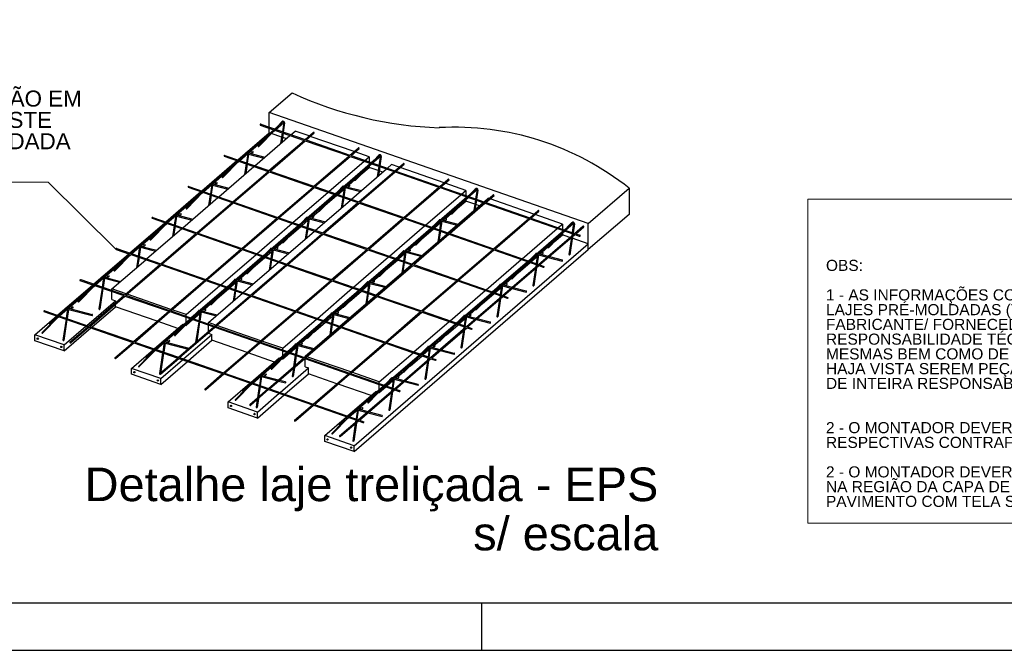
# Model space of a CAD drawing. Header units: millimetres. Extents: x 0 to 84.1, y 0 to 59.4.
# Tile 2 of 8: x 11.4 to 32.1, y 0 to 13.2. Entities that reach past the tile are written whole.
import ezdxf

# ---------------------------------------------------------------- set-up
doc = ezdxf.new("R2010")
doc.units = ezdxf.units.MM
doc.header["$MEASUREMENT"] = 0
doc.linetypes.add('NULL', pattern=[0])
doc.layers.add('CONTRAVENTAMENTOS', color=4, linetype='Continuous', lineweight=9)
doc.layers.add('DT-Título', color=3, linetype='Continuous', lineweight=20)
for name, color, linetype in [('Malha POP', 251, 'Continuous'), ('SEDUC_MARF', 1, 'Continuous'), ('SEDUC_MARGG', 7, 'Continuous'), ('Treliça', 251, 'Continuous'), ('Vinco sapata', 253, 'Continuous')]:
    doc.layers.add(name, color=color, linetype=linetype)
doc.layers.add('Vinco ConcUsi', color=7, linetype='Continuous', true_color=0x8c8c8c)
doc.styles.add('Arial', font='txt')

msp = doc.modelspace()

# ---------------------------------------------------------------- linework, layer by layer
at = {"layer": 'CONTRAVENTAMENTOS'}
for p, q in [((11.991, 9.834), (6.207, 9.834)), ((13.416, 8.43), (11.991, 9.834))]:
    msp.add_line(p, q, dxfattribs=at)
msp.add_lwpolyline([(27.962, 9.481), (40.63, 9.481), (40.63, 2.668), (27.962, 2.668)], close=True, dxfattribs=at)
at = {"layer": 'Malha POP'}
for p, q in [((16.448, 11.036), (17.372, 10.714)), ((16.465, 11.051), (17.39, 10.73)), ((16.334, 10.181), (17.074, 10.818)), ((17.091, 10.833), (17.18, 10.91)), ((17.479, 10.806), (17.18, 10.91)), ((17.39, 10.73), (17.562, 10.878)), ((17.413, 10.722), (17.585, 10.87)), ((18.423, 10.478), (17.502, 10.798)), ((16.632, 10.077), (17.372, 10.714)), ((16.655, 10.069), (17.395, 10.706)), ((17.395, 10.706), (18.317, 10.386)), ((17.413, 10.722), (18.334, 10.401)), ((15.69, 10.383), (16.614, 10.062)), ((15.708, 10.398), (16.632, 10.077)), ((17.576, 9.749), (18.317, 10.386)), ((17.599, 9.741), (18.34, 10.378)), ((18.334, 10.401), (18.506, 10.549)), ((18.34, 10.378), (19.261, 10.058)), ((18.357, 10.393), (18.529, 10.541)), ((18.357, 10.393), (19.279, 10.073)), ((18.739, 10.368), (18.446, 10.47)), ((18.65, 10.292), (18.739, 10.368)), ((18.739, 10.368), (18.739, 10.261)), ((15.576, 9.528), (16.316, 10.165)), ((17.892, 9.639), (18.632, 10.276)), ((18.566, 9.994), (18.739, 10.143)), ((18.739, 10.239), (18.739, 10.21)), ((18.739, 10.171), (18.739, 10.143)), ((19.122, 10.127), (19.211, 10.204)), ((19.368, 10.15), (19.211, 10.204)), ((19.279, 10.073), (19.451, 10.221)), ((19.302, 10.065), (19.474, 10.213)), ((15.874, 9.424), (16.614, 10.062)), ((15.897, 9.416), (16.637, 10.054)), ((16.637, 10.054), (17.559, 9.733)), ((16.655, 10.069), (17.576, 9.749)), ((18.365, 9.475), (19.104, 10.112)), ((18.521, 9.42), (19.261, 10.058)), ((18.544, 9.412), (19.284, 10.05)), ((19.284, 10.05), (20.206, 9.729)), ((19.302, 10.065), (20.223, 9.745)), ((20.312, 9.821), (19.391, 10.142)), ((14.933, 9.73), (15.856, 9.409)), ((14.95, 9.745), (15.874, 9.424)), ((16.818, 9.096), (17.559, 9.733)), ((17.599, 9.741), (18.521, 9.42)), ((18.267, 9.737), (18.273, 9.742)), ((18.309, 9.773), (18.435, 9.882)), ((19.466, 9.092), (20.206, 9.729)), ((20.223, 9.745), (20.395, 9.893)), ((20.246, 9.737), (20.418, 9.885)), ((20.246, 9.737), (21.168, 9.416)), ((20.77, 9.662), (20.336, 9.813)), ((16.842, 9.088), (17.582, 9.725)), ((17.135, 8.986), (17.875, 9.624)), ((17.582, 9.725), (18.503, 9.405)), ((17.808, 9.342), (18.061, 9.559)), ((18.078, 9.574), (18.21, 9.688)), ((18.233, 9.708), (18.245, 9.718)), ((19.489, 9.084), (20.229, 9.721)), ((19.923, 8.933), (20.663, 9.57)), ((20.229, 9.721), (21.15, 9.401)), ((20.681, 9.586), (20.77, 9.662)), ((20.77, 9.662), (20.77, 9.555)), ((20.77, 9.533), (20.77, 9.504)), ((21.168, 9.416), (21.34, 9.564)), ((21.191, 9.408), (21.363, 9.556)), ((14.819, 8.875), (15.559, 9.512)), ((15.116, 8.772), (15.856, 9.409)), ((15.139, 8.763), (15.879, 9.401)), ((15.879, 9.401), (16.801, 9.081)), ((15.897, 9.416), (16.818, 9.096)), ((17.607, 8.822), (18.347, 9.459)), ((17.763, 8.768), (18.503, 9.405)), ((17.786, 8.76), (18.526, 9.397)), ((18.526, 9.397), (19.448, 9.077)), ((18.544, 9.412), (19.466, 9.092)), ((20.395, 8.769), (21.135, 9.406)), ((20.41, 8.764), (21.15, 9.401)), ((20.433, 8.756), (21.173, 9.393)), ((20.597, 9.288), (20.77, 9.437)), ((20.77, 9.465), (20.77, 9.437)), ((21.153, 9.422), (21.242, 9.498)), ((21.173, 9.393), (22.095, 9.073)), ((21.191, 9.408), (22.113, 9.088)), ((21.257, 9.493), (21.242, 9.498)), ((22.202, 9.165), (21.28, 9.485)), ((17.552, 9.12), (17.678, 9.229)), ((20.34, 9.067), (20.466, 9.176)), ((22.113, 9.088), (22.284, 9.236)), ((22.136, 9.08), (22.307, 9.228)), ((22.8, 8.956), (22.225, 9.157)), ((14.175, 9.077), (15.098, 8.756)), ((14.193, 9.092), (15.116, 8.772)), ((16.061, 8.443), (16.801, 9.081)), ((16.084, 8.435), (16.824, 9.073)), ((16.377, 8.333), (17.117, 8.971)), ((16.824, 9.073), (17.745, 8.752)), ((16.842, 9.088), (17.763, 8.768)), ((17.051, 8.689), (17.303, 8.906)), ((17.321, 8.921), (17.453, 9.035)), ((17.476, 9.055), (17.488, 9.065)), ((17.51, 9.084), (17.516, 9.089)), ((18.708, 8.439), (19.448, 9.077)), ((18.731, 8.431), (19.471, 9.069)), ((19.166, 8.28), (19.905, 8.918)), ((19.471, 9.069), (20.392, 8.748)), ((19.489, 9.084), (20.41, 8.764)), ((20.109, 8.868), (20.241, 8.982)), ((20.264, 9.002), (20.276, 9.012)), ((20.298, 9.031), (20.304, 9.036)), ((21.355, 8.435), (22.095, 9.073)), ((21.378, 8.427), (22.118, 9.065)), ((22.118, 9.065), (23.039, 8.744)), ((22.136, 9.08), (23.057, 8.76)), ((22.711, 8.88), (22.8, 8.956)), ((22.8, 8.956), (22.8, 8.849)), ((23.057, 8.76), (23.229, 8.908)), ((14.061, 8.222), (14.801, 8.86)), ((14.358, 8.119), (15.098, 8.756)), ((14.381, 8.111), (15.121, 8.748)), ((15.121, 8.748), (16.043, 8.428)), ((15.139, 8.763), (16.061, 8.443)), ((16.85, 8.169), (17.589, 8.806)), ((17.005, 8.115), (17.745, 8.752)), ((17.028, 8.107), (17.768, 8.744)), ((17.768, 8.744), (18.69, 8.424)), ((17.786, 8.76), (18.708, 8.439)), ((19.638, 8.116), (20.378, 8.753)), ((19.652, 8.111), (20.392, 8.748)), ((19.675, 8.103), (20.415, 8.74)), ((19.839, 8.636), (20.091, 8.853)), ((20.415, 8.74), (21.337, 8.42)), ((20.433, 8.756), (21.355, 8.435)), ((21.954, 8.227), (22.694, 8.865)), ((22.299, 8.107), (23.039, 8.744)), ((22.322, 8.099), (23.062, 8.736)), ((22.628, 8.583), (22.8, 8.731)), ((22.8, 8.827), (22.8, 8.798)), ((22.8, 8.759), (22.8, 8.731)), ((23.062, 8.736), (23.154, 8.704)), ((23.08, 8.752), (23.252, 8.9)), ((23.08, 8.752), (23.172, 8.72)), ((16.794, 8.467), (16.92, 8.576)), ((19.582, 8.414), (19.708, 8.523)), ((13.418, 8.424), (13.702, 8.325)), ((13.435, 8.44), (14.358, 8.119)), ((13.727, 8.317), (14.34, 8.104)), ((15.303, 7.79), (16.043, 8.428)), ((15.326, 7.782), (16.066, 8.42)), ((15.62, 7.68), (16.36, 8.318)), ((16.066, 8.42), (16.987, 8.1)), ((16.084, 8.435), (17.005, 8.115)), ((16.563, 8.268), (16.695, 8.382)), ((16.718, 8.402), (16.73, 8.412)), ((16.752, 8.431), (16.758, 8.436)), ((17.95, 7.787), (18.69, 8.424)), ((17.973, 7.778), (18.713, 8.416)), ((18.713, 8.416), (19.634, 8.096)), ((18.731, 8.431), (19.652, 8.111)), ((19.352, 8.215), (19.484, 8.329)), ((19.507, 8.349), (19.519, 8.359)), ((19.541, 8.378), (19.547, 8.383)), ((20.597, 7.783), (21.337, 8.42)), ((20.62, 7.775), (21.36, 8.412)), ((21.36, 8.412), (22.282, 8.092)), ((21.378, 8.427), (22.299, 8.107)), ((22.295, 8.296), (22.307, 8.306)), ((22.329, 8.325), (22.335, 8.33)), ((22.371, 8.361), (22.497, 8.47)), ((13.332, 7.593), (14.044, 8.207)), ((13.6, 7.466), (14.34, 8.104)), ((13.623, 7.458), (14.363, 8.096)), ((14.363, 8.096), (15.285, 7.775)), ((14.381, 8.111), (15.303, 7.79)), ((16.092, 7.516), (16.832, 8.154)), ((16.247, 7.462), (16.987, 8.1)), ((16.27, 7.454), (17.01, 8.092)), ((16.294, 8.036), (16.546, 8.253)), ((17.01, 8.092), (17.932, 7.771)), ((17.028, 8.107), (17.95, 7.787)), ((18.408, 7.627), (19.148, 8.265)), ((18.88, 7.463), (19.62, 8.101)), ((18.894, 7.458), (19.634, 8.096)), ((18.917, 7.45), (19.658, 8.088)), ((19.082, 7.983), (19.334, 8.2)), ((19.658, 8.088), (20.579, 7.767)), ((19.675, 8.103), (20.597, 7.783)), ((21.196, 7.574), (21.936, 8.212)), ((21.541, 7.454), (22.282, 8.092)), ((21.564, 7.446), (22.305, 8.084)), ((21.87, 7.93), (22.122, 8.147)), ((22.14, 8.162), (22.272, 8.276)), ((22.305, 8.084), (22.397, 8.052)), ((22.322, 8.099), (22.414, 8.067)), ((16.037, 7.814), (16.163, 7.923)), ((18.825, 7.761), (18.951, 7.87)), ((12.66, 7.771), (13.582, 7.451)), ((12.678, 7.787), (13.6, 7.466)), ((14.545, 7.138), (15.285, 7.775)), ((14.568, 7.13), (15.308, 7.767)), ((14.89, 7.052), (15.602, 7.665)), ((15.308, 7.767), (16.23, 7.447)), ((15.326, 7.782), (16.247, 7.462)), ((15.806, 7.616), (15.938, 7.729)), ((15.961, 7.749), (15.973, 7.759)), ((15.995, 7.779), (16.001, 7.784)), ((17.192, 7.134), (17.932, 7.771)), ((17.215, 7.126), (17.955, 7.763)), ((17.955, 7.763), (18.877, 7.443)), ((17.973, 7.778), (18.894, 7.458)), ((18.594, 7.562), (18.726, 7.676)), ((18.749, 7.696), (18.761, 7.706)), ((18.783, 7.726), (18.789, 7.73)), ((19.839, 7.13), (20.579, 7.767)), ((19.862, 7.122), (20.602, 7.759)), ((20.602, 7.759), (21.524, 7.439)), ((20.62, 7.775), (21.541, 7.454)), ((21.572, 7.672), (21.577, 7.677)), ((21.613, 7.708), (21.739, 7.817)), ((13.332, 7.559), (13.332, 7.593)), ((13.628, 7.49), (13.332, 7.593)), ((13.332, 7.368), (13.332, 7.538)), ((13.623, 7.458), (14.545, 7.138)), ((14.573, 7.162), (13.651, 7.482)), ((15.363, 6.887), (16.074, 7.501)), ((15.536, 7.383), (15.788, 7.6)), ((16.27, 7.454), (17.192, 7.134)), ((17.651, 6.974), (18.39, 7.612)), ((18.324, 7.33), (18.576, 7.547)), ((20.439, 6.921), (21.179, 7.559)), ((21.113, 7.277), (21.365, 7.494)), ((21.382, 7.509), (21.515, 7.623)), ((21.537, 7.643), (21.549, 7.653)), ((12.842, 6.813), (13.582, 7.451)), ((12.865, 6.805), (13.606, 7.443)), ((13.332, 7.368), (13.403, 7.344)), ((13.403, 7.296), (13.403, 7.344)), ((13.403, 7.219), (13.403, 7.268)), ((13.606, 7.443), (14.527, 7.123)), ((15.279, 7.162), (15.405, 7.27)), ((15.489, 6.809), (16.23, 7.447)), ((15.512, 6.801), (16.253, 7.439)), ((16.253, 7.439), (17.174, 7.119)), ((18.123, 6.81), (18.863, 7.448)), ((18.136, 6.805), (18.877, 7.443)), ((18.159, 6.797), (18.9, 7.435)), ((18.9, 7.435), (19.821, 7.115)), ((18.917, 7.45), (19.839, 7.13)), ((20.783, 6.802), (21.524, 7.439)), ((20.806, 6.793), (21.547, 7.431)), ((21.547, 7.431), (21.639, 7.399)), ((21.564, 7.446), (21.657, 7.414)), ((11.903, 7.119), (12.825, 6.798)), ((11.921, 7.134), (12.842, 6.813)), ((14.283, 6.913), (13.403, 7.219)), ((13.787, 6.485), (14.527, 7.123)), ((13.81, 6.477), (14.55, 7.115)), ((14.55, 7.115), (15.472, 6.794)), ((14.568, 7.13), (15.489, 6.809)), ((14.89, 7.052), (14.596, 7.154)), ((14.89, 7.018), (14.89, 7.052)), ((15.048, 6.963), (15.18, 7.077)), ((15.203, 7.096), (15.215, 7.107)), ((15.238, 7.126), (15.243, 7.131)), ((16.434, 6.481), (17.174, 7.119)), ((16.457, 6.473), (17.197, 7.111)), ((17.197, 7.111), (18.119, 6.79)), ((17.215, 7.126), (18.136, 6.805)), ((17.992, 7.043), (18.004, 7.053)), ((18.026, 7.073), (18.032, 7.078)), ((18.067, 7.108), (18.193, 7.217)), ((19.081, 6.477), (19.821, 7.115)), ((19.104, 6.469), (19.844, 7.107)), ((19.844, 7.107), (20.766, 6.786)), ((19.862, 7.122), (20.783, 6.802)), ((20.856, 7.055), (20.982, 7.164)), ((14.716, 6.762), (14.306, 6.905)), ((14.82, 6.851), (14.835, 6.846)), ((14.86, 6.837), (14.861, 6.837)), ((14.877, 6.831), (14.89, 6.827)), ((14.89, 6.893), (14.89, 6.996)), ((14.89, 6.827), (15.031, 6.947)), ((14.89, 6.827), (14.89, 6.844)), ((15.363, 6.853), (15.363, 6.887)), ((15.517, 6.834), (15.363, 6.887)), ((15.363, 6.7), (15.363, 6.832)), ((16.921, 6.346), (17.633, 6.959)), ((17.567, 6.677), (17.819, 6.894)), ((17.837, 6.91), (17.969, 7.023)), ((19.681, 6.268), (20.421, 6.906)), ((20.355, 6.624), (20.607, 6.841)), ((20.625, 6.857), (20.757, 6.97)), ((20.78, 6.99), (20.792, 7)), ((20.814, 7.02), (20.82, 7.025)), ((12.448, 6.474), (12.825, 6.798)), ((12.471, 6.466), (12.848, 6.79)), ((12.848, 6.79), (13.769, 6.47)), ((12.865, 6.805), (13.787, 6.485)), ((14.731, 6.157), (15.472, 6.794)), ((14.754, 6.149), (15.495, 6.786)), ((15.363, 6.662), (15.363, 6.673)), ((15.363, 6.662), (15.434, 6.638)), ((15.434, 6.513), (15.434, 6.638)), ((15.495, 6.786), (16.416, 6.466)), ((15.512, 6.801), (16.434, 6.481)), ((16.462, 6.505), (15.54, 6.826)), ((17.378, 6.153), (18.119, 6.79)), ((17.393, 6.181), (18.105, 6.795)), ((17.401, 6.145), (18.142, 6.782)), ((18.142, 6.782), (19.063, 6.462)), ((18.159, 6.797), (19.081, 6.477)), ((20.025, 6.149), (20.766, 6.786)), ((20.049, 6.141), (20.789, 6.778)), ((20.789, 6.778), (20.882, 6.746)), ((20.806, 6.793), (20.899, 6.761)), ((13.393, 6.146), (13.769, 6.47)), ((13.416, 6.138), (13.792, 6.462)), ((13.792, 6.462), (14.714, 6.141)), ((13.81, 6.477), (14.731, 6.157)), ((16.172, 6.256), (15.434, 6.513)), ((15.676, 5.828), (16.416, 6.466)), ((15.699, 5.82), (16.439, 6.458)), ((16.439, 6.458), (17.361, 6.138)), ((16.457, 6.473), (17.378, 6.153)), ((16.921, 6.346), (16.485, 6.497)), ((17.268, 6.42), (17.274, 6.425)), ((17.31, 6.456), (17.436, 6.564)), ((18.323, 5.824), (19.063, 6.462)), ((18.346, 5.816), (19.086, 6.454)), ((19.086, 6.454), (20.008, 6.134)), ((19.104, 6.469), (20.025, 6.149)), ((20.098, 6.403), (20.224, 6.511)), ((16.747, 6.056), (16.195, 6.248)), ((16.921, 6.312), (16.921, 6.346)), ((16.921, 6.188), (16.921, 6.29)), ((16.921, 6.121), (17.061, 6.242)), ((17.079, 6.257), (17.211, 6.371)), ((17.234, 6.39), (17.246, 6.401)), ((18.952, 5.64), (19.664, 6.253)), ((19.867, 6.204), (20, 6.318)), ((20.022, 6.337), (20.034, 6.348)), ((20.057, 6.367), (20.062, 6.372)), ((14.337, 5.818), (14.714, 6.141)), ((14.361, 5.81), (14.737, 6.133)), ((14.737, 6.133), (15.658, 5.813)), ((14.754, 6.149), (15.676, 5.828)), ((16.621, 5.5), (17.361, 6.138)), ((16.644, 5.492), (17.384, 6.13)), ((16.85, 6.145), (16.866, 6.14)), ((16.891, 6.131), (16.892, 6.131)), ((16.908, 6.125), (16.921, 6.121)), ((16.921, 6.121), (16.921, 6.139)), ((17.384, 6.13), (18.305, 5.809)), ((17.393, 6.166), (17.393, 6.181)), ((17.406, 6.177), (17.393, 6.181)), ((17.393, 5.956), (17.393, 6.126)), ((17.401, 6.145), (18.323, 5.824)), ((18.351, 5.849), (17.43, 6.169)), ((19.268, 5.496), (20.008, 6.134)), ((19.291, 5.488), (20.031, 6.126)), ((19.598, 5.971), (19.85, 6.188)), ((20.031, 6.126), (20.124, 6.093)), ((20.049, 6.141), (20.142, 6.108)), ((15.282, 5.489), (15.658, 5.813)), ((15.305, 5.481), (15.681, 5.805)), ((15.681, 5.805), (16.603, 5.485)), ((15.699, 5.82), (16.621, 5.5)), ((17.393, 5.956), (17.464, 5.932)), ((17.464, 5.807), (17.464, 5.932)), ((18.061, 5.599), (17.464, 5.807)), ((17.565, 5.172), (18.305, 5.809)), ((17.588, 5.164), (18.328, 5.801)), ((18.328, 5.801), (19.25, 5.481)), ((18.346, 5.816), (19.268, 5.496)), ((18.952, 5.64), (18.374, 5.841)), ((19.341, 5.75), (19.467, 5.858)), ((18.778, 5.35), (18.085, 5.591)), ((18.952, 5.606), (18.952, 5.64)), ((19.11, 5.551), (19.242, 5.665)), ((19.265, 5.684), (19.277, 5.695)), ((19.299, 5.714), (19.305, 5.719)), ((16.227, 5.161), (16.603, 5.485)), ((16.25, 5.153), (16.626, 5.477)), ((16.626, 5.477), (17.547, 5.156)), ((16.644, 5.492), (17.565, 5.172)), ((18.51, 4.843), (19.25, 5.481)), ((18.533, 4.835), (19.273, 5.473)), ((18.881, 5.439), (18.897, 5.434)), ((18.921, 5.425), (18.922, 5.425)), ((18.939, 5.419), (18.952, 5.415)), ((18.952, 5.482), (18.952, 5.584)), ((18.952, 5.415), (19.092, 5.536)), ((18.952, 5.415), (18.952, 5.433)), ((19.273, 5.473), (19.367, 5.44)), ((19.291, 5.488), (19.384, 5.455)), ((17.171, 4.833), (17.547, 5.156)), ((17.194, 4.825), (17.57, 5.148)), ((17.57, 5.148), (18.492, 4.828)), ((17.588, 5.164), (18.51, 4.843)), ((18.116, 4.504), (18.492, 4.828)), ((18.139, 4.496), (18.515, 4.82)), ((18.515, 4.82), (18.609, 4.787)), ((18.533, 4.835), (18.627, 4.803))]:
    msp.add_line(p, q, dxfattribs=at)
for centre, radius, start, end in [((16.458, 11.042), 0.0119, 50.7567, 210.7567), ((17.572, 10.869), 0.013, 0.8323, 140.8323), ((15.7, 10.389), 0.0119, 50.7567, 210.7567), ((18.516, 10.541), 0.013, 0.8323, 140.8323), ((19.461, 10.213), 0.013, 0.8323, 140.8323), ((14.943, 9.736), 0.0119, 50.7567, 210.7567), ((20.405, 9.884), 0.013, 0.8323, 140.8323), ((21.35, 9.556), 0.013, 0.8323, 140.8323), ((22.294, 9.228), 0.013, 0.8323, 140.8323), ((14.185, 9.083), 0.0119, 50.7567, 210.7567), ((23.239, 8.899), 0.013, 0.8323, 140.8323), ((23.163, 8.712), 0.0117, 220.7567, 40.7567), ((13.428, 8.43), 0.0119, 50.7567, 210.7567), ((22.405, 8.059), 0.0117, 220.7567, 40.7567), ((12.67, 7.777), 0.0119, 50.7567, 210.7567), ((21.648, 7.406), 0.0117, 220.7567, 40.7567), ((11.913, 7.125), 0.0119, 50.7567, 210.7567), ((20.891, 6.754), 0.0117, 220.7567, 40.7567), ((12.46, 6.47), 0.0122, 160.8323, 340.8323), ((13.404, 6.142), 0.0122, 160.8323, 340.8323), ((20.133, 6.101), 0.0117, 220.7567, 40.7567), ((14.349, 5.814), 0.0122, 160.8323, 340.8323), ((15.294, 5.485), 0.0122, 160.8323, 340.8323), ((19.376, 5.448), 0.0117, 220.7567, 40.7567), ((16.238, 5.157), 0.0122, 160.8323, 340.8323), ((17.183, 4.829), 0.0122, 160.8323, 340.8323), ((18.618, 4.795), 0.0117, 220.7567, 40.7567), ((18.127, 4.5), 0.0122, 160.8323, 340.8323)]:
    msp.add_arc(centre, radius, start, end, dxfattribs=at)
at = {"layer": 'SEDUC_MARF'}
msp.add_line((21.1, 1), (21.1, 0), dxfattribs=at)
msp.add_lwpolyline([(84.1, 59.4), (0, 59.4), (0, 0), (84.1, 0)], close=True, dxfattribs=at)
at = {"layer": 'SEDUC_MARGG'}
msp.add_lwpolyline([(2.5, 1), (83.1, 1), (83.1, 58.4), (2.5, 58.4)], close=True, dxfattribs=at)
at = {"layer": 'Treliça'}
for p, q in [((16.75, 10.952), (16.938, 11.114)), ((16.774, 10.943), (16.944, 11.09)), ((16.811, 11.005), (16.906, 11.103)), ((16.944, 11.094), (16.915, 10.895)), ((16.962, 11.079), (16.934, 10.888)), ((15.992, 10.299), (16.732, 10.937)), ((16.204, 10.452), (16.757, 10.928)), ((16.404, 10.589), (16.624, 10.813)), ((16.42, 10.583), (16.758, 10.928)), ((16.911, 10.874), (16.878, 10.65)), ((16.931, 10.868), (16.901, 10.669)), ((16.017, 10.291), (16.186, 10.436)), ((16.053, 10.352), (16.149, 10.45)), ((16.187, 10.441), (16.157, 10.242)), ((16.158, 10.46), (16.183, 10.464)), ((16.204, 10.426), (16.176, 10.235)), ((16.201, 10.452), (16.545, 10.362)), ((16.204, 10.426), (16.523, 10.343)), ((16.226, 10.47), (16.293, 10.481)), ((16.227, 10.446), (16.296, 10.456)), ((18.78, 10.246), (18.969, 10.408)), ((18.805, 10.238), (18.975, 10.384)), ((18.842, 10.299), (18.937, 10.397)), ((18.975, 10.388), (18.945, 10.189)), ((18.993, 10.373), (18.964, 10.182)), ((15.235, 9.646), (15.974, 10.284)), ((15.26, 9.638), (15.999, 10.275)), ((15.646, 9.936), (15.866, 10.161)), ((15.663, 9.93), (16, 10.275)), ((16.154, 10.222), (16.121, 9.997)), ((16.173, 10.215), (16.144, 10.017)), ((18.023, 9.593), (18.763, 10.231)), ((18.235, 9.746), (18.788, 10.222)), ((18.451, 9.877), (18.789, 10.222)), ((18.942, 10.169), (18.909, 9.944)), ((18.961, 10.162), (18.932, 9.964)), ((18.435, 9.883), (18.654, 10.108)), ((15.296, 9.699), (15.391, 9.797)), ((15.429, 9.788), (15.4, 9.589)), ((15.401, 9.807), (15.425, 9.811)), ((15.447, 9.774), (15.419, 9.582)), ((15.443, 9.8), (15.787, 9.71)), ((15.447, 9.774), (15.765, 9.69)), ((15.468, 9.818), (15.536, 9.828)), ((15.47, 9.793), (15.538, 9.804)), ((18.048, 9.585), (18.217, 9.73)), ((18.084, 9.646), (18.18, 9.744)), ((18.217, 9.735), (18.188, 9.536)), ((18.189, 9.754), (18.214, 9.758)), ((18.231, 9.747), (18.576, 9.657)), ((18.256, 9.765), (18.324, 9.775)), ((18.258, 9.74), (18.327, 9.751)), ((14.477, 8.994), (15.217, 9.631)), ((14.689, 9.146), (15.242, 9.623)), ((14.905, 9.277), (15.243, 9.622)), ((15.397, 9.569), (15.363, 9.344)), ((15.416, 9.562), (15.386, 9.364)), ((17.266, 8.94), (18.005, 9.578)), ((17.29, 8.932), (18.03, 9.569)), ((17.694, 9.224), (18.031, 9.569)), ((18.235, 9.721), (18.207, 9.529)), ((18.235, 9.721), (18.553, 9.637)), ((20.054, 8.887), (20.794, 9.525)), ((20.811, 9.54), (21, 9.703)), ((20.836, 9.532), (21.006, 9.678)), ((20.872, 9.593), (20.968, 9.691)), ((21.006, 9.682), (20.976, 9.483)), ((21.024, 9.667), (20.995, 9.476)), ((14.889, 9.283), (15.109, 9.508)), ((17.677, 9.23), (17.897, 9.455)), ((18.185, 9.516), (18.151, 9.291)), ((18.204, 9.509), (18.174, 9.311)), ((20.265, 9.04), (20.818, 9.516)), ((20.465, 9.177), (20.685, 9.402)), ((20.482, 9.171), (20.819, 9.516)), ((20.973, 9.463), (20.94, 9.238)), ((20.992, 9.456), (20.963, 9.258)), ((14.502, 8.985), (14.671, 9.13)), ((14.538, 9.046), (14.634, 9.144)), ((14.672, 9.135), (14.642, 8.936)), ((14.643, 9.154), (14.668, 9.158)), ((14.689, 9.121), (14.661, 8.93)), ((14.686, 9.147), (15.03, 9.057)), ((14.689, 9.121), (15.008, 9.038)), ((14.711, 9.165), (14.778, 9.176)), ((14.712, 9.14), (14.781, 9.151)), ((17.499, 9.112), (17.567, 9.122)), ((13.72, 8.341), (14.46, 8.978)), ((13.931, 8.493), (14.484, 8.97)), ((14.148, 8.624), (14.485, 8.969)), ((14.639, 8.916), (14.606, 8.691)), ((14.658, 8.909), (14.629, 8.711)), ((16.508, 8.288), (17.248, 8.925)), ((16.72, 8.44), (17.273, 8.917)), ((16.936, 8.571), (17.274, 8.916)), ((17.327, 8.993), (17.422, 9.091)), ((17.46, 9.082), (17.43, 8.883)), ((17.432, 9.101), (17.456, 9.105)), ((17.478, 9.068), (17.449, 8.877)), ((17.474, 9.094), (17.818, 9.004)), ((17.478, 9.068), (17.796, 8.984)), ((17.5, 9.087), (17.569, 9.098)), ((20.079, 8.879), (20.247, 9.024)), ((20.115, 8.94), (20.211, 9.038)), ((20.248, 9.029), (20.219, 8.83)), ((20.22, 9.048), (20.245, 9.052)), ((20.266, 9.015), (20.238, 8.824)), ((20.262, 9.041), (20.606, 8.951)), ((20.266, 9.015), (20.584, 8.931)), ((20.287, 9.059), (20.355, 9.069)), ((20.289, 9.034), (20.357, 9.045)), ((22.842, 8.834), (23.03, 8.997)), ((22.867, 8.826), (23.037, 8.972)), ((22.903, 8.887), (22.999, 8.985)), ((23.037, 8.976), (23.007, 8.777)), ((23.054, 8.962), (23.026, 8.77)), ((14.131, 8.63), (14.351, 8.855)), ((16.92, 8.577), (17.139, 8.802)), ((17.427, 8.863), (17.394, 8.638)), ((17.446, 8.856), (17.417, 8.658)), ((19.296, 8.235), (20.036, 8.872)), ((19.321, 8.226), (20.061, 8.864)), ((19.708, 8.524), (19.928, 8.749)), ((19.725, 8.518), (20.062, 8.863)), ((20.216, 8.81), (20.182, 8.585)), ((20.235, 8.803), (20.205, 8.605)), ((22.085, 8.181), (22.824, 8.819)), ((22.296, 8.334), (22.849, 8.81)), ((22.496, 8.471), (22.716, 8.696)), ((22.513, 8.465), (22.85, 8.81)), ((23.015, 8.695), (22.958, 8.311)), ((23.004, 8.757), (22.997, 8.707)), ((23.023, 8.75), (23.02, 8.727)), ((13.781, 8.393), (13.877, 8.491)), ((13.886, 8.501), (13.91, 8.505)), ((13.928, 8.494), (14.272, 8.404)), ((13.953, 8.512), (14.021, 8.523)), ((13.955, 8.487), (14.023, 8.498)), ((22.992, 8.676), (22.939, 8.317)), ((12.962, 7.688), (13.702, 8.325)), ((13.174, 7.84), (13.727, 8.317)), ((13.39, 7.972), (13.728, 8.316)), ((13.745, 8.332), (13.913, 8.478)), ((13.914, 8.482), (13.885, 8.283)), ((13.932, 8.468), (13.904, 8.277)), ((13.932, 8.468), (14.25, 8.385)), ((16.533, 8.279), (16.702, 8.425)), ((16.569, 8.34), (16.665, 8.438)), ((16.702, 8.429), (16.673, 8.23)), ((16.674, 8.448), (16.699, 8.452)), ((16.72, 8.415), (16.692, 8.224)), ((16.716, 8.441), (17.061, 8.351)), ((16.72, 8.415), (17.038, 8.332)), ((16.741, 8.459), (16.809, 8.47)), ((16.743, 8.434), (16.812, 8.445)), ((19.357, 8.287), (19.453, 8.385)), ((19.491, 8.376), (19.461, 8.177)), ((19.462, 8.395), (19.487, 8.399)), ((19.509, 8.362), (19.48, 8.171)), ((19.505, 8.388), (19.849, 8.298)), ((19.509, 8.362), (19.827, 8.279)), ((19.53, 8.406), (19.597, 8.417)), ((19.531, 8.381), (19.6, 8.392)), ((22.109, 8.173), (22.278, 8.318)), ((22.146, 8.234), (22.241, 8.332)), ((22.279, 8.323), (22.249, 8.124)), ((22.251, 8.342), (22.275, 8.346)), ((22.297, 8.309), (22.268, 8.118)), ((22.293, 8.335), (22.501, 8.28)), ((22.297, 8.309), (22.478, 8.261)), ((22.318, 8.353), (22.386, 8.363)), ((22.32, 8.328), (22.388, 8.339)), ((13.374, 7.977), (13.594, 8.202)), ((13.882, 8.263), (13.848, 8.038)), ((13.901, 8.256), (13.871, 8.058)), ((15.751, 7.635), (16.49, 8.272)), ((15.962, 7.787), (16.515, 8.264)), ((16.162, 7.924), (16.382, 8.149)), ((16.179, 7.919), (16.516, 8.263)), ((16.67, 8.21), (16.636, 7.985)), ((16.689, 8.203), (16.659, 8.005)), ((18.539, 7.582), (19.279, 8.219)), ((18.75, 7.734), (19.303, 8.211)), ((18.95, 7.871), (19.17, 8.096)), ((18.967, 7.865), (19.304, 8.21)), ((19.458, 8.157), (19.425, 7.932)), ((19.477, 8.15), (19.448, 7.952)), ((21.327, 7.529), (22.067, 8.166)), ((21.352, 7.52), (22.092, 8.158)), ((21.755, 7.812), (22.093, 8.157)), ((22.246, 8.104), (22.239, 8.055)), ((22.265, 8.097), (22.262, 8.075)), ((22.503, 8.255), (22.796, 8.178)), ((22.526, 8.274), (22.795, 8.204)), ((13.196, 7.859), (13.263, 7.87)), ((21.739, 7.818), (21.959, 8.043)), ((22.234, 8.023), (22.181, 7.664)), ((22.257, 8.043), (22.2, 7.658)), ((12.205, 7.035), (12.945, 7.673)), ((12.416, 7.187), (12.969, 7.664)), ((12.633, 7.319), (12.97, 7.664)), ((12.794, 7.513), (12.969, 7.664)), ((12.987, 7.679), (13.156, 7.825)), ((12.987, 7.679), (13.156, 7.825)), ((13.023, 7.741), (13.119, 7.838)), ((13.157, 7.83), (13.127, 7.631)), ((13.128, 7.848), (13.153, 7.852)), ((13.174, 7.815), (13.146, 7.624)), ((13.171, 7.841), (13.515, 7.751)), ((13.174, 7.815), (13.493, 7.732)), ((13.197, 7.834), (13.266, 7.845)), ((15.775, 7.626), (15.944, 7.772)), ((15.812, 7.688), (15.907, 7.785)), ((15.945, 7.777), (15.915, 7.577)), ((15.917, 7.795), (15.941, 7.799)), ((15.963, 7.762), (15.934, 7.571)), ((15.959, 7.788), (16.303, 7.698)), ((15.963, 7.762), (16.281, 7.679)), ((15.984, 7.806), (16.052, 7.817)), ((15.985, 7.781), (16.054, 7.792)), ((18.564, 7.573), (18.733, 7.719)), ((18.6, 7.634), (18.696, 7.732)), ((18.733, 7.723), (18.704, 7.524)), ((18.705, 7.742), (18.73, 7.746)), ((18.751, 7.709), (18.723, 7.518)), ((18.747, 7.735), (19.091, 7.645)), ((18.751, 7.709), (19.069, 7.626)), ((18.772, 7.753), (18.84, 7.764)), ((18.774, 7.728), (18.842, 7.739)), ((21.388, 7.581), (21.484, 7.679)), ((21.522, 7.67), (21.492, 7.471)), ((21.493, 7.689), (21.518, 7.693)), ((21.536, 7.682), (21.743, 7.628)), ((21.561, 7.7), (21.628, 7.711)), ((21.562, 7.675), (21.631, 7.686)), ((12.616, 7.325), (12.836, 7.549)), ((13.124, 7.61), (13.059, 7.171)), ((13.143, 7.604), (13.078, 7.164)), ((14.993, 6.982), (15.733, 7.62)), ((15.205, 7.134), (15.758, 7.611)), ((15.405, 7.271), (15.624, 7.496)), ((15.421, 7.266), (15.759, 7.611)), ((15.912, 7.557), (15.879, 7.332)), ((15.931, 7.551), (15.902, 7.352)), ((17.781, 6.929), (18.521, 7.566)), ((17.993, 7.081), (18.546, 7.558)), ((18.21, 7.213), (18.547, 7.557)), ((18.701, 7.504), (18.667, 7.279)), ((18.72, 7.497), (18.69, 7.299)), ((20.57, 6.876), (21.309, 7.513)), ((20.781, 7.028), (21.334, 7.505)), ((20.998, 7.16), (21.335, 7.504)), ((21.539, 7.656), (21.511, 7.465)), ((21.539, 7.656), (21.72, 7.609)), ((21.745, 7.602), (22.039, 7.525)), ((21.768, 7.621), (22.037, 7.551)), ((18.193, 7.218), (18.413, 7.443)), ((20.981, 7.165), (21.201, 7.39)), ((21.477, 7.371), (21.424, 7.012)), ((21.5, 7.391), (21.443, 7.005)), ((21.489, 7.451), (21.482, 7.403)), ((21.508, 7.444), (21.505, 7.423)), ((12.23, 7.026), (12.398, 7.172)), ((12.266, 7.088), (12.362, 7.185)), ((12.399, 7.177), (12.37, 6.978)), ((12.371, 7.195), (12.395, 7.199)), ((12.417, 7.162), (12.389, 6.971)), ((12.413, 7.188), (12.915, 7.057)), ((12.417, 7.162), (12.916, 7.032)), ((12.438, 7.206), (12.506, 7.217)), ((12.44, 7.181), (12.508, 7.192)), ((15.018, 6.973), (15.187, 7.119)), ((15.018, 6.973), (15.187, 7.119)), ((15.054, 7.035), (15.15, 7.132)), ((15.187, 7.124), (15.158, 6.925)), ((15.159, 7.142), (15.184, 7.146)), ((15.205, 7.109), (15.177, 6.918)), ((15.201, 7.135), (15.546, 7.045)), ((15.205, 7.109), (15.523, 7.026)), ((15.227, 7.153), (15.294, 7.164)), ((15.228, 7.128), (15.297, 7.139)), ((17.806, 6.92), (17.975, 7.066)), ((17.843, 6.982), (17.938, 7.079)), ((17.976, 7.071), (17.946, 6.872)), ((17.947, 7.089), (17.972, 7.093)), ((17.994, 7.056), (17.965, 6.865)), ((17.99, 7.082), (18.334, 6.992)), ((17.994, 7.056), (18.312, 6.973)), ((18.015, 7.1), (18.082, 7.111)), ((18.016, 7.075), (18.085, 7.086)), ((20.736, 7.036), (20.76, 7.04)), ((20.803, 7.047), (20.871, 7.058)), ((11.859, 6.672), (12.079, 6.896)), ((11.875, 6.666), (12.213, 7.011)), ((12.02, 6.876), (12.187, 7.02)), ((12.036, 6.86), (12.212, 7.011)), ((12.367, 6.957), (12.301, 6.518)), ((12.386, 6.951), (12.32, 6.511)), ((14.236, 6.329), (14.975, 6.967)), ((14.447, 6.481), (15, 6.958)), ((14.647, 6.619), (14.867, 6.843)), ((14.664, 6.613), (15.001, 6.958)), ((14.825, 6.807), (15, 6.958)), ((15.155, 6.904), (15.09, 6.465)), ((15.174, 6.898), (15.113, 6.485)), ((17.024, 6.276), (17.764, 6.914)), ((17.235, 6.428), (17.788, 6.905)), ((17.452, 6.56), (17.789, 6.905)), ((17.943, 6.851), (17.91, 6.626)), ((17.962, 6.845), (17.933, 6.646)), ((19.812, 6.223), (20.552, 6.861)), ((20.024, 6.375), (20.577, 6.852)), ((20.24, 6.507), (20.578, 6.852)), ((20.594, 6.867), (20.763, 7.013)), ((20.631, 6.929), (20.726, 7.026)), ((20.764, 7.018), (20.734, 6.819)), ((20.782, 7.003), (20.753, 6.812)), ((20.778, 7.029), (20.985, 6.975)), ((20.782, 7.003), (20.963, 6.956)), ((20.805, 7.022), (20.873, 7.033)), ((20.987, 6.949), (21.281, 6.872)), ((21.01, 6.968), (21.28, 6.898)), ((17.435, 6.566), (17.655, 6.79)), ((20.224, 6.512), (20.444, 6.737)), ((20.72, 6.719), (20.666, 6.359)), ((20.743, 6.739), (20.685, 6.352)), ((20.731, 6.798), (20.724, 6.751)), ((20.75, 6.792), (20.747, 6.77)), ((14.26, 6.32), (14.429, 6.466)), ((14.297, 6.382), (14.392, 6.48)), ((14.43, 6.471), (14.4, 6.272)), ((14.402, 6.49), (14.426, 6.493)), ((14.448, 6.456), (14.419, 6.265)), ((14.444, 6.482), (14.946, 6.351)), ((14.448, 6.456), (14.932, 6.33)), ((14.469, 6.5), (14.537, 6.511)), ((14.47, 6.475), (14.539, 6.486)), ((17.085, 6.329), (17.181, 6.426)), ((17.218, 6.418), (17.189, 6.219)), ((17.19, 6.436), (17.215, 6.44)), ((17.232, 6.429), (17.577, 6.339)), ((17.257, 6.447), (17.325, 6.458)), ((17.259, 6.422), (17.328, 6.433)), ((13.906, 5.96), (14.244, 6.305)), ((14.051, 6.17), (14.218, 6.314)), ((14.067, 6.154), (14.243, 6.305)), ((14.397, 6.251), (14.332, 5.812)), ((14.416, 6.245), (14.351, 5.805)), ((16.266, 5.623), (17.006, 6.261)), ((16.478, 5.776), (17.031, 6.252)), ((16.695, 5.907), (17.032, 6.252)), ((16.856, 6.101), (17.031, 6.252)), ((17.049, 6.267), (17.218, 6.413)), ((17.049, 6.267), (17.218, 6.413)), ((17.236, 6.403), (17.208, 6.212)), ((17.236, 6.403), (17.554, 6.32)), ((19.837, 6.214), (20.006, 6.36)), ((19.873, 6.276), (19.969, 6.373)), ((20.007, 6.365), (19.977, 6.166)), ((19.978, 6.383), (20.003, 6.387)), ((20.024, 6.35), (19.996, 6.159)), ((20.021, 6.376), (20.227, 6.322)), ((20.024, 6.35), (20.205, 6.303)), ((20.046, 6.394), (20.113, 6.405)), ((20.047, 6.369), (20.116, 6.38)), ((20.229, 6.297), (20.524, 6.22)), ((20.252, 6.316), (20.522, 6.245)), ((13.89, 5.966), (14.11, 6.19)), ((16.678, 5.913), (16.898, 6.137)), ((17.186, 6.198), (17.15, 5.956)), ((17.205, 6.192), (17.173, 5.975)), ((19.055, 5.57), (19.794, 6.208)), ((19.266, 5.722), (19.819, 6.199)), ((19.466, 5.86), (19.686, 6.084)), ((19.483, 5.854), (19.82, 6.199)), ((19.962, 6.067), (19.909, 5.706)), ((19.985, 6.086), (19.928, 5.699)), ((19.974, 6.145), (19.967, 6.098)), ((19.993, 6.139), (19.99, 6.118)), ((16.5, 5.794), (16.568, 5.805)), ((17.145, 5.924), (17.12, 5.759)), ((17.168, 5.944), (17.139, 5.752)), ((15.937, 5.254), (16.274, 5.599)), ((16.082, 5.464), (16.249, 5.608)), ((16.098, 5.448), (16.273, 5.599)), ((16.291, 5.615), (16.46, 5.76)), ((16.328, 5.676), (16.423, 5.774)), ((16.461, 5.765), (16.431, 5.566)), ((16.432, 5.784), (16.457, 5.788)), ((16.479, 5.75), (16.45, 5.559)), ((16.475, 5.776), (16.833, 5.683)), ((16.479, 5.75), (16.81, 5.664)), ((16.501, 5.769), (16.57, 5.78)), ((16.835, 5.657), (16.978, 5.62)), ((16.858, 5.676), (16.976, 5.645)), ((19.079, 5.561), (19.248, 5.707)), ((19.079, 5.561), (19.248, 5.707)), ((19.116, 5.623), (19.211, 5.721)), ((19.249, 5.712), (19.22, 5.513)), ((19.221, 5.731), (19.245, 5.734)), ((19.267, 5.697), (19.239, 5.506)), ((19.263, 5.723), (19.469, 5.67)), ((19.267, 5.697), (19.447, 5.65)), ((19.288, 5.741), (19.356, 5.752)), ((19.29, 5.716), (19.358, 5.727)), ((19.471, 5.644), (19.766, 5.567)), ((19.494, 5.663), (19.765, 5.592)), ((15.92, 5.26), (16.141, 5.486)), ((16.428, 5.546), (16.392, 5.303)), ((16.447, 5.539), (16.415, 5.323)), ((18.297, 4.917), (19.037, 5.555)), ((18.509, 5.07), (19.062, 5.546)), ((18.709, 5.207), (18.929, 5.431)), ((18.725, 5.201), (19.063, 5.546)), ((18.886, 5.395), (19.062, 5.546)), ((19.205, 5.414), (19.151, 5.053)), ((19.228, 5.434), (19.17, 5.046)), ((19.216, 5.492), (19.21, 5.446)), ((19.235, 5.486), (19.233, 5.466)), ((16.387, 5.272), (16.363, 5.106)), ((16.41, 5.291), (16.382, 5.099)), ((18.322, 4.909), (18.491, 5.054)), ((18.358, 4.97), (18.454, 5.068)), ((18.492, 5.059), (18.462, 4.86)), ((18.463, 5.078), (18.488, 5.082)), ((18.509, 5.044), (18.481, 4.853)), ((18.506, 5.07), (18.711, 5.017)), ((18.509, 5.044), (18.689, 4.998)), ((18.531, 5.088), (18.598, 5.099)), ((18.532, 5.064), (18.601, 5.074)), ((18.713, 4.991), (19.009, 4.914)), ((18.736, 5.01), (19.007, 4.939)), ((17.951, 4.554), (18.171, 4.779)), ((17.968, 4.548), (18.305, 4.893)), ((18.113, 4.758), (18.279, 4.902)), ((18.129, 4.742), (18.304, 4.893)), ((18.447, 4.762), (18.394, 4.4)), ((18.47, 4.782), (18.413, 4.394)), ((18.459, 4.84), (18.452, 4.794)), ((18.478, 4.833), (18.475, 4.814))]:
    msp.add_line(p, q, dxfattribs=at)
for centre, radius, start, end in [((16.931, 11.084), 0.0309, 351.0417, 143.5092), ((16.414, 10.592), 0.0108, 196.1063, 305.5583), ((16.29, 10.468), 0.0134, 297.1468, 74.4829), ((18.962, 10.378), 0.0309, 351.0417, 143.5092), ((15.657, 9.939), 0.0108, 196.1063, 305.5583), ((15.532, 9.816), 0.0134, 297.1468, 74.4829), ((18.321, 9.762), 0.0134, 297.1468, 74.4829), ((18.445, 9.886), 0.0108, 196.1063, 305.5583), ((20.993, 9.672), 0.0309, 351.0417, 143.5092), ((14.775, 9.163), 0.0134, 297.1468, 74.4829), ((14.899, 9.286), 0.0108, 196.1063, 305.5583), ((17.563, 9.11), 0.0134, 297.1468, 74.4829), ((17.687, 9.233), 0.0108, 196.1063, 305.5583), ((20.476, 9.18), 0.0108, 196.1063, 305.5583), ((20.351, 9.057), 0.0134, 297.1468, 74.4829), ((23.024, 8.966), 0.0309, 351.0417, 143.5092), ((14.017, 8.51), 0.0134, 297.1468, 74.4829), ((14.142, 8.633), 0.0108, 196.1063, 305.5583), ((16.93, 8.58), 0.0108, 196.1063, 305.5583), ((19.718, 8.527), 0.0108, 196.1063, 305.5583), ((16.806, 8.457), 0.0134, 297.1468, 74.4829), ((19.594, 8.404), 0.0134, 297.1468, 74.4829), ((22.382, 8.351), 0.0134, 297.1468, 74.4829), ((22.507, 8.474), 0.0108, 196.1063, 305.5583), ((22.951, 8.322), 0.0133, 201.6544, 300.0102), ((22.791, 8.191), 0.0134, 291.4754, 74.4829), ((13.26, 7.857), 0.0134, 297.1468, 74.4829), ((13.384, 7.98), 0.0108, 196.1063, 305.5583), ((16.172, 7.927), 0.0108, 196.1063, 305.5583), ((18.961, 7.874), 0.0108, 196.1063, 305.5583), ((16.048, 7.804), 0.0134, 297.1468, 74.4829), ((18.836, 7.751), 0.0134, 297.1468, 74.4829), ((21.625, 7.698), 0.0134, 297.1468, 74.4829), ((21.749, 7.821), 0.0108, 196.1063, 305.5583), ((22.194, 7.669), 0.0133, 201.6544, 300.0102), ((22.034, 7.538), 0.0134, 291.4754, 74.4829), ((12.627, 7.328), 0.0108, 196.1063, 305.5583), ((15.415, 7.274), 0.0108, 196.1063, 305.5583), ((12.502, 7.204), 0.0134, 297.1468, 74.4829), ((12.911, 7.044), 0.0134, 291.4754, 74.4829), ((13.071, 7.176), 0.0133, 201.6544, 300.0102), ((15.291, 7.151), 0.0134, 297.1468, 74.4829), ((18.079, 7.098), 0.0134, 297.1468, 74.4829), ((18.203, 7.221), 0.0108, 196.1063, 305.5583), ((20.867, 7.045), 0.0134, 297.1468, 74.4829), ((20.992, 7.168), 0.0108, 196.1063, 305.5583), ((12.027, 6.867), 0.0119, 114.5398, 329.388), ((21.276, 6.885), 0.0134, 291.4754, 74.4829), ((21.436, 7.016), 0.0133, 201.6544, 300.0102), ((11.869, 6.675), 0.0108, 196.1063, 305.5583), ((12.314, 6.523), 0.0133, 201.6544, 300.0102), ((14.533, 6.498), 0.0134, 297.1468, 74.4829), ((14.658, 6.622), 0.0108, 196.1063, 305.5583), ((17.321, 6.445), 0.0134, 297.1468, 74.4829), ((17.446, 6.569), 0.0108, 196.1063, 305.5583), ((20.234, 6.515), 0.0108, 196.1063, 305.5583), ((14.942, 6.338), 0.0134, 40.695, 74.4829), ((20.11, 6.392), 0.0134, 297.1468, 74.4829), ((20.519, 6.232), 0.0134, 291.4754, 74.4829), ((20.679, 6.364), 0.0133, 201.6544, 300.0102), ((14.058, 6.161), 0.0116, 124.7174, 324.4287), ((13.9, 5.969), 0.0108, 196.1063, 305.5583), ((14.344, 5.817), 0.0133, 201.6544, 300.0102), ((16.564, 5.792), 0.0134, 297.1468, 74.4829), ((16.688, 5.916), 0.0108, 196.1063, 305.5583), ((19.477, 5.863), 0.0108, 196.1063, 305.5583), ((16.973, 5.632), 0.0134, 291.4754, 74.4829), ((17.133, 5.764), 0.0133, 201.6544, 300.0102), ((19.352, 5.739), 0.0134, 297.1468, 74.4829), ((19.761, 5.579), 0.0134, 291.4754, 74.4829), ((19.921, 5.711), 0.0133, 201.6544, 300.0102), ((16.089, 5.455), 0.0119, 119.4562, 332.9078), ((15.931, 5.263), 0.0108, 196.1063, 305.5583), ((18.719, 5.21), 0.0108, 196.1063, 305.5583), ((16.375, 5.111), 0.0133, 201.6544, 300.0102), ((18.595, 5.086), 0.0134, 297.1468, 74.4829), ((19.164, 5.058), 0.0133, 201.6544, 300.0102), ((19.004, 4.926), 0.0134, 291.4754, 74.4829), ((17.962, 4.557), 0.0108, 196.1063, 305.5583), ((18.119, 4.749), 0.0116, 124.7174, 324.4287), ((18.406, 4.405), 0.0133, 201.6544, 300.0102)]:
    msp.add_arc(centre, radius, start, end, dxfattribs=at)
for centre, start_param, end_param in [((16.159, 10.447), 0.05003, 1.370856), ((16.197, 10.441), 5.870733, 7.853981), ((15.401, 9.794), 0.05003, 1.370856), ((15.439, 9.788), 5.870733, 7.853981), ((18.19, 9.741), 0.05003, 1.370856), ((18.227, 9.735), 5.870733, 7.853981), ((14.644, 9.142), 0.05003, 1.370856), ((14.682, 9.135), 5.870733, 7.853981), ((17.432, 9.088), 0.05003, 1.370856), ((17.47, 9.082), 5.870733, 7.853981), ((20.22, 9.035), 0.05003, 1.370856), ((20.258, 9.029), 5.870733, 7.853981), ((13.886, 8.489), 0.05003, 1.370856), ((13.924, 8.482), 5.870733, 7.853981), ((16.675, 8.436), 0.05003, 1.370856), ((16.712, 8.429), 5.870733, 7.853981), ((19.463, 8.383), 0.05003, 1.370856), ((19.501, 8.376), 5.870733, 7.853981), ((22.251, 8.329), 0.05003, 1.370856), ((22.251, 8.329), 0.05003, 1.370856), ((22.289, 8.323), 5.870733, 7.853981), ((13.129, 7.836), 0.05003, 1.370856), ((13.167, 7.83), 5.870733, 7.853981), ((15.917, 7.783), 0.05003, 1.370856), ((15.955, 7.777), 5.870733, 7.853981), ((18.705, 7.73), 0.05003, 1.370856), ((18.743, 7.723), 5.870733, 7.853981), ((21.494, 7.677), 0.05003, 1.370856), ((21.532, 7.67), 5.870733, 7.853981), ((12.371, 7.183), 0.05003, 1.370856), ((12.409, 7.177), 5.870733, 7.853981), ((15.16, 7.13), 0.05003, 1.370856), ((15.197, 7.124), 5.870733, 7.853981), ((17.948, 7.077), 0.05003, 1.370856), ((17.986, 7.071), 5.870733, 7.853981), ((20.736, 7.024), 0.05003, 1.370856), ((20.774, 7.018), 5.870733, 7.853981), ((14.402, 6.477), 0.05003, 1.370856), ((14.44, 6.471), 5.870733, 7.853981), ((17.19, 6.424), 0.05003, 1.370856), ((17.228, 6.418), 5.870733, 7.853981), ((19.979, 6.371), 0.05003, 1.370856), ((20.017, 6.365), 5.870733, 7.853981), ((16.433, 5.771), 0.05003, 1.370856), ((16.471, 5.765), 5.870733, 7.853981), ((19.221, 5.718), 0.05003, 1.370856), ((19.259, 5.712), 5.870733, 7.853981), ((18.464, 5.065), 0.05003, 1.370856), ((18.502, 5.059), 5.870733, 7.853981)]:
    msp.add_ellipse(centre, major_axis=(0, 0.0125), ratio=0.8, start_param=start_param, end_param=end_param, dxfattribs=at)
for centre in [(11.772, 6.547), (12.267, 6.375), (13.803, 5.842), (14.298, 5.669), (15.834, 5.136), (16.329, 4.964), (17.864, 4.43), (18.36, 4.258)]:
    msp.add_ellipse(centre, major_axis=(0, 0.015), ratio=0.833333, dxfattribs=at)
at = {"layer": 'Vinco ConcUsi'}
for p, q in [((16.637, 11.299), (17.118, 11.713)), ((16.637, 10.991), (16.637, 11.299)), ((23.344, 8.968), (16.637, 11.299)), ((16.637, 10.874), (16.637, 10.97)), ((23.344, 8.968), (24.203, 9.709)), ((24.203, 9.709), (24.203, 9.159)), ((24.203, 9.159), (23.344, 8.418)), ((23.344, 8.543), (23.344, 8.968))]:
    msp.add_line(p, q, dxfattribs=at)
for centre, radius, start, end in [((20.47, 18.964), 7.988, 245.1924, 268.1395), ((20.531, 5.085), 5.905, 51.5473, 93.1171)]:
    msp.add_arc(centre, radius, start, end, dxfattribs=at)
at = {"layer": 'Vinco sapata'}
for p, q in [((15.977, 10.305), (16.637, 10.874)), ((16.653, 10.868), (16.637, 10.874)), ((16.898, 10.783), (16.688, 10.856)), ((16.994, 10.75), (16.917, 10.777)), ((15.219, 9.652), (15.959, 10.289)), ((18.929, 10.077), (18.739, 10.143)), ((19.025, 10.044), (18.948, 10.071)), ((14.462, 8.999), (15.201, 9.637)), ((20.96, 9.371), (20.77, 9.437)), ((21.056, 9.338), (20.979, 9.365)), ((13.704, 8.346), (14.444, 8.984)), ((22.96, 8.676), (22.78, 8.738)), ((22.96, 8.676), (22.8, 8.731)), ((18.42, 4.299), (23.344, 8.543)), ((22.99, 8.665), (22.983, 8.668)), ((22.99, 8.665), (22.983, 8.668)), ((23.344, 8.543), (23.009, 8.659)), ((23.344, 8.418), (23.344, 8.543)), ((12.947, 7.693), (13.686, 8.331)), ((18.42, 4.174), (23.344, 8.418)), ((12.189, 7.04), (12.929, 7.678)), ((12.803, 6.827), (13.403, 7.344)), ((12.907, 6.791), (13.403, 7.219)), ((11.713, 6.63), (12.172, 7.025)), ((14.22, 6.334), (14.82, 6.851)), ((11.713, 6.505), (11.713, 6.63)), ((12.327, 6.417), (11.713, 6.63)), ((12.327, 6.417), (12.785, 6.812)), ((12.327, 6.292), (12.889, 6.776)), ((14.834, 6.121), (15.434, 6.638)), ((12.327, 6.292), (11.713, 6.505)), ((12.327, 6.292), (12.327, 6.417)), ((14.937, 6.085), (15.434, 6.513)), ((13.744, 5.924), (14.202, 6.319)), ((14.358, 5.711), (14.816, 6.106)), ((14.358, 5.586), (14.92, 6.07)), ((16.251, 5.629), (16.85, 6.145)), ((13.744, 5.799), (13.744, 5.924)), ((14.358, 5.711), (13.744, 5.924)), ((13.744, 5.799), (13.744, 5.924)), ((14.358, 5.586), (13.744, 5.799)), ((16.865, 5.415), (17.464, 5.932)), ((16.968, 5.379), (17.464, 5.807)), ((14.358, 5.586), (14.358, 5.711)), ((14.358, 5.586), (14.358, 5.711)), ((15.775, 5.219), (16.233, 5.613)), ((16.389, 5.005), (16.847, 5.4)), ((18.282, 4.923), (18.881, 5.439)), ((16.389, 5.005), (15.775, 5.219)), ((15.775, 5.094), (15.775, 5.219)), ((16.389, 4.88), (16.95, 5.364)), ((16.389, 4.88), (15.775, 5.094)), ((16.389, 4.88), (16.389, 5.005)), ((17.806, 4.513), (18.264, 4.907)), ((17.806, 4.388), (17.806, 4.513)), ((18.42, 4.299), (17.806, 4.513)), ((18.42, 4.174), (17.806, 4.388)), ((18.42, 4.174), (18.42, 4.299)), ((18.42, 4.174), (18.42, 4.299))]:
    msp.add_line(p, q, dxfattribs=at)

# ---------------------------------------------------------------- texts
at = {"layer": 'DT-Título', "linetype": 'NULL', "line_spacing_factor": 0.798, "style": 'Arial'}
for s, insert, char_height, width, attachment_point in [('ARMAÇÃO DE RETRAÇÃO EM TODAS AS DE LAJE DESTE PAVTO COM TELA SOLDADA Q92', (5.955, 9.987), 0.33676, 6.89927, 7), ('OBS:\\P\\P1 - AS INFORMAÇÕES COMO DIMENSÕES, ARMAÇÕES E ESPECIFICAÇÕES DAS LAJES PRÉ-MOLDADAS (TRELIÇADAS) DESTE PROJETO NÃO EXIMEM O FABRICANTE/ FORNECEDOR/ MONTADOR DE EMITIR ANOTAÇÃO DE RESPONSABILIDADE TÉCNICA (ART) PELO DETALHAMENTO/ EXECUÇÃO DAS MESMAS BEM COMO DE CONFERIR AS MEDIDAS INLOCO PARA FABRICAÇÃO, HAJA VISTA SEREM PEÇAS PRÉ-MOLDADAS CUJO CONTROLE E EXECUÇÃO SÃO DE INTEIRA RESPONSABILIDADE DO FABRICANTE/ FORNECEDOR/ MONTADOR.\\P\\P\\P2 - O MONTADOR DEVERÁ CONSIDERAR A EXECUÇÃO DAS LAJES COM AS RESPECTIVAS CONTRAFLECHAS MÍNIMAS INFORMADAS NESTE PROJETO. \\P\\P2 - O MONTADOR DEVERÁ OBSERVAR A EXECUÇÃO DA ARMAÇÃO DE RETRAÇÃO NA REGIÃO DA CAPA DE CONCRETO DE TODAS AS LAJES PRÉ-MOLDADAS DESTE PAVIMENTO COM TELA SOLDADA ESPECIFICADA NO DETALHE', (28.341, 3.009), 0.232942, 13.09048, 7), ('Detalhe laje treliçada - EPS', (24.817, 2.916), 0.706, 91.39417, 9), ('s/ escala', (24.817, 2.09), 0.706, 19.74292, 9)]:
    msp.add_mtext(s, dxfattribs=dict(at, insert=insert, char_height=char_height, width=width, attachment_point=attachment_point))

doc.saveas('drawing.dxf')
